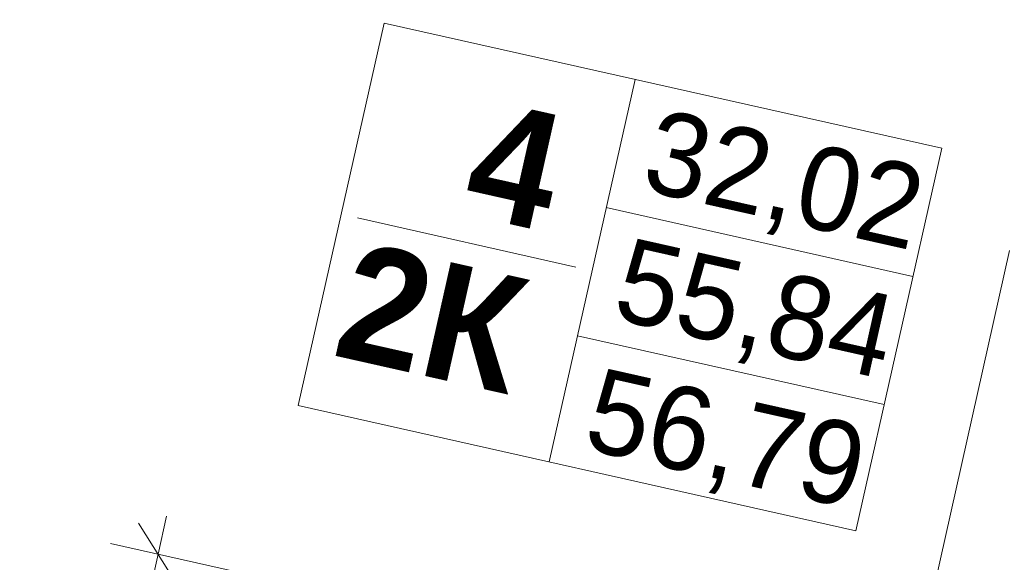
# Model space of a CAD drawing. Header units: millimetres. Extents: x -7145539 to 8272368, y 6117771 to 6337028.
# Tile 99 of 213: x -6874164 to -6869439, y 6153190 to 6155794. Entities that reach past the tile are written whole.
import ezdxf
from ezdxf.enums import TextEntityAlignment as Align

# ---------------------------------------------------------------- set-up
doc = ezdxf.new("R2010")
doc.units = ezdxf.units.MM
doc.header["$MEASUREMENT"] = 0
for name, color, linetype in [('S - квартира_маркер.АР', 7, 'Continuous'), ('АР-Отметки высот.АР', 7, 'Continuous'), ('АР-Чертеж-Размеры.АР', 7, 'Continuous')]:
    doc.layers.add(name, color=color, linetype=linetype)
for name, color, linetype, lineweight in [('S - квартира_маркер.АР_Ном._пера__1', 7, 'Continuous', 0), ('АР-Отметки высот.АР_Ном._пера__120', 7, 'Continuous', 0), ('АР-текст_наименование_Ном._пера__1', 7, 'Continuous', 0), ('АР-Чертеж-Размеры.АР_Ном._пера__1', 7, 'Continuous', 0)]:
    doc.layers.add(name, color=color, linetype=linetype, lineweight=lineweight)
doc.styles.add('РЎР“Р•РќР•Р\xa0Р\x98Р\xa0_РЎРўР\x98Р›Р¬_2', font='GOTHIC.TTF')
doc.styles.add('РЎР“Р•РќР•Р\xa0Р\x98Р\xa0_РЎРўР\x98Р›Р¬_5', font='GOTHICB.TTF')
doc.styles.add('РЎР“Р•РќР•Р\xa0Р\x98Р\xa0_РЎРўР\x98Р›Р¬_6', font='GOST_Common.ttf')
doc.dimstyles.new('СГЕНЕРИР_СТИЛЬ__9', dxfattribs={"dimtxt": 150, "dimasz": 237.5, "dimexe": 0.18, "dimexo": 1000, "dimgap": 0, "dimtad": 1, "dimdec": 0, "dimzin": 0, "dimdsep": 46, "dimtxsty": 'РЎР“Р•РќР•Р\xa0Р\x98Р\xa0_РЎРўР\x98Р›Р¬_6', "dimblk": 'ARROWHEAD_6', "dimblk1": 'ARROWHEAD_6', "dimblk2": 'ARROWHEAD_6', "dimcen": 0.09, "dimclrd": 7, "dimclre": 7, "dimclrt": 7, "dimazin": 0, "dimtfac": 1, "dimtdec": 4, "dimtmove": 0, "dimatfit": 3, "dimfxl": 1, "dimtolj": 1, "dimtzin": 0, "dimarcsym": 0})

# ---------------------------------------------------------------- blocks, each defined once
blk = doc.blocks.new('labelLabPP_FlatE34FrameRed3d[136]_1', base_point=(-6872463.3, 6155197.1))
at = {"layer": 'S - квартира_маркер.АР_Ном._пера__1', "color": 7, "linetype": 'Continuous', "lineweight": 0}
for p, q in [((-6872414.9, 6155777.6), (-6872827.2, 6153942.1)), ((-6872414.9, 6155777.6), (-6869739.1, 6155176.6)), ((-6871210.7, 6155507.1), (-6871622.9, 6153671.7)), ((-6869739.1, 6155176.6), (-6870151.4, 6153341.1)), ((-6871348.8, 6154892.2), (-6869877.3, 6154561.6)), ((-6872543, 6154842.3), (-6871494.8, 6154606.9)), ((-6871486.9, 6154277.2), (-6870015.4, 6153946.7)), ((-6872827.2, 6153942.1), (-6870151.4, 6153341.1))]:
    blk.add_line(p, q, dxfattribs=at)
at = {"layer": 'S - квартира_маркер.АР_Ном._пера__1', "color": 7, "lineweight": 0}
for tag, height, style, p in [('TS_FLATNUMBER', 560, 'РЎР“Р•РќР•Р\xa0Р\x98Р\xa0_РЎРўР\x98Р›Р¬_5', (-6871380.9, 6155003.1)), ('TS_POSTFIXNUMROOMS', 560, 'РЎР“Р•РќР•Р\xa0Р\x98Р\xa0_РЎРўР\x98Р›Р¬_5', (-6871556.3, 6154222.5)), ('TS_LIVING_ROOM_AREA', 400, 'РЎР“Р•РќР•Р\xa0Р\x98Р\xa0_РЎРўР\x98Р›Р¬_2', (-6869840.7, 6154882)), ('TS_WITHOUTBALK', 400, 'РЎР“Р•РќР•Р\xa0Р\x98Р\xa0_РЎРўР\x98Р›Р¬_2', (-6869979.5, 6154264)), ('TS_ALLSQUARE', 400, 'РЎР“Р•РќР•Р\xa0Р\x98Р\xa0_РЎРўР\x98Р›Р¬_2', (-6870119.8, 6153639.6))]:
    blk.add_attdef(tag, text='', height=height, rotation=347.3411, dxfattribs=dict(at, style=style)).set_placement(p, align=Align.MIDDLE_RIGHT)
blk = doc.blocks.new('*D1243', base_point=(-6256761.3, 6562677.8))
at = {"layer": 'АР-Чертеж-Размеры.АР_Ном._пера__1', "color": 7, "linetype": 'Continuous', "lineweight": 0, "transparency": 16777216}
for p, q in [((-6873458.7, 6153411.9), (-6873499.8, 6153228.9)), ((-6873405.2, 6153079.6), (-6873594.3, 6153378.3)), ((-6873728.5, 6153280.3), (-6873109.5, 6153141.3)), ((-6873499.8, 6153228.9), (-6873732, 6152194.9)), ((-6873637.4, 6152045.6), (-6873826.6, 6152344.3)), ((-6873960.7, 6152246.3), (-6873341.7, 6152107.3)), ((-6873732, 6152194.9), (-6874163.9, 6150272.1))]:
    blk.add_line(p, q, dxfattribs=at)
at = {"layer": 'АР-Чертеж-Размеры.АР_Ном._пера__1', "color": 7, "lineweight": 0, "transparency": 16777216, "insert": (-6873694.1, 6152500.6), "char_height": 150, "attachment_point": 7, "rotation": 77.3417, "style": 'РЎР“Р•РќР•Р\xa0Р\x98Р\xa0_РЎРўР\x98Р›Р¬_6'}
blk.add_mtext('\\A1;{\\pql;\\fGOST Common|b0|i0|c204|p0;\\W1.000000;1\xa0060}', dxfattribs=at)
blk = doc.blocks.new('ARROWHEAD_6')
at = {"color": 0, "linetype": 'Continuous', "lineweight": 0}
for p, q in [((-0.5, -0.5), (0.5, 0.5)), ((0, 0), (-1, 0))]:
    blk.add_line(p, q, dxfattribs=at)
blk = doc.blocks.new('Линия_26_1', base_point=(-6869413.2, 6154686))
at = {"layer": 'АР-Отметки высот.АР_Ном._пера__120', "color": 7, "linetype": 'Continuous', "lineweight": 0}
blk.add_line((-6869413.2, 6154686), (-6870100.2, 6151627), dxfattribs=at)
blk.add_circle((-6870122.2, 6151529.4), 100, dxfattribs=at)

msp = doc.modelspace()

# ---------------------------------------------------------------- block references
at = {"layer": 'S - квартира_маркер.АР', "color": 104, "linetype": 'Continuous', "lineweight": 15, "true_color": 0x029e21}
msp.add_blockref('labelLabPP_FlatE34FrameRed3d[136]_1', (-6872463.3, 6155197.1), dxfattribs=at).add_auto_attribs({'TS_POSTFIXNUMROOMS': '2К ', 'TS_FLATNUMBER': ' 4 ', 'TS_LIVING_ROOM_AREA': '32,02', 'TS_WITHOUTBALK': '55,84', 'TS_ALLSQUARE': '56,79'})
at = {"layer": 'АР-Отметки высот.АР', "color": 7, "linetype": 'Continuous', "lineweight": 0}
msp.add_blockref('Линия_26_1', (-6869413.2, 6154686), dxfattribs=at)

# ---------------------------------------------------------------- texts
at = {"layer": 'АР-текст_наименование_Ном._пера__1', "color": 7, "linetype": 'Continuous', "lineweight": 0, "insert": (-6860936.9, 6156007.9), "char_height": 500, "width": 20450.178, "attachment_point": 5, "rotation": 347.3424, "line_spacing_factor": 1.060123, "style": 'РЎР“Р•РќР•Р\xa0Р\x98Р\xa0_РЎРўР\x98Р›Р¬_2'}
msp.add_mtext('\\A1;{\\pqc;\\fCentury Gothic|b0|i0|c204|p0;\\W1.000000;Планы 4-11 этажей на отм. +14.46; +17.46; +20.46; +23.46; +26,46; +29.46; +32.46; +35.4\\fCentury Gothic|b0|i0|c204|p0;\\W1.000000;6\\fCentury Gothic|b0|i0|c204|p0;\\W1.000000; (М1:200)\\P\\pqc;\\fCentury Gothic|b0|i0|c204|p0;\\W1.000000;Корпус 2}', dxfattribs=at)

# ---------------------------------------------------------------- dimensions: what is measured, and where the dimension line sits
at = {"layer": 'АР-Чертеж-Размеры.АР', "color": 7, "linetype": 'Continuous', "lineweight": 0}
dim = msp.add_linear_dim(base=(-6873732, 6152194.9), p1=(-6873011.9, 6153119.3), p2=(-6873244.2, 6152085.4), angle=257.3417, dimstyle='СГЕНЕРИР_СТИЛЬ__9', dxfattribs=at)
dim.commit()
dim.dimension.update_dxf_attribs({"geometry": '*D1243', "text_midpoint": (-6873710.9, 6152768.1), "dimtype": 160, "text_rotation": 77.3417})

doc.saveas('drawing.dxf')
